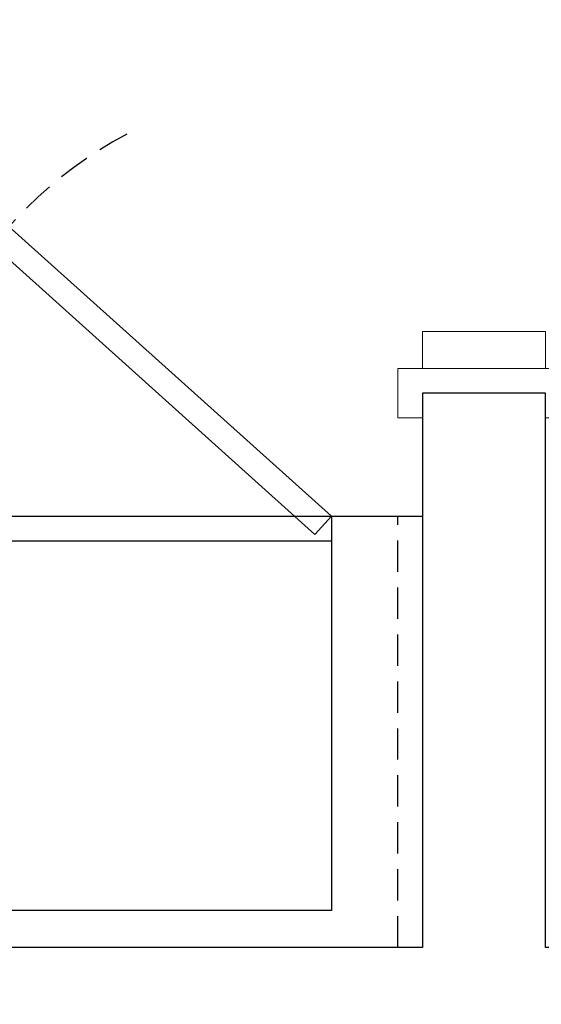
# Model space of a CAD drawing. Header units: centimetres. Extents: x 4120 to 19220, y -7417 to 180.
# Tile 121 of 223: x 12289 to 12331, y -4673 to -4593. Entities that reach past the tile are written whole.
import ezdxf

# ---------------------------------------------------------------- set-up
doc = ezdxf.new("R2010")
doc.units = ezdxf.units.CM
doc.linetypes.add('DASHED', pattern=[19.05, 12.7, -6.35])
doc.layers.add('A_Drzwi', color=30, linetype='Continuous', lineweight=20)
doc.layers.add('A_Wyposażenie', color=8, linetype='Continuous')
doc.layers.add('A_Ściany', color=2, linetype='Continuous')

# ---------------------------------------------------------------- blocks, each defined once
blk = doc.blocks.new('*U1986')
for points in [[(102, -5), (100, -5), (100, 5), (102, 5), (102, 7), (98, 7), (98, 5), (98, -7), (102, -7), (102, -5)], [(98, 5), (95, 5), (95, -5), (98, -5)]]:
    blk.add_lwpolyline(points)
blk = doc.blocks.new('wyposażenie blok')
at = {"layer": 'A_Wyposażenie', "color": 8}
for points in [[(970.402, -659.99), (996.6, -683.5), (995.264, -684.988), (969.067, -661.478)], [(1004, -718.5), (944, -718.5), (944, -683.5), (1004, -683.5)]]:
    blk.add_lwpolyline(points, close=True, dxfattribs=at)
for points in [[(996.6, -715.5), (951.4, -715.5), (951.4, -683.5), (996.6, -683.5), (996.6, -715.5)], [(961.4, -685.5), (996.6, -685.5)]]:
    blk.add_lwpolyline(points, dxfattribs=at)
at = {"layer": 'A_Wyposażenie', "color": 8, "linetype": 'DASHED', "ltscale": 0.2}
blk.add_lwpolyline([(1002, -718.5), (1002, -683.5)], dxfattribs=at)
blk.add_arc((996.6, -683.5), 35.2, 118.18788, 183.2572, dxfattribs=at)

msp = doc.modelspace()

# ---------------------------------------------------------------- linework, layer by layer
at = {"layer": 'A_Ściany', "color": 7}
msp.add_lwpolyline([(12339.575, -4681.23), (12339.575, -4668.73), (12331.575, -4668.73), (12331.575, -4623.73), (12321.575, -4623.73), (12321.575, -4668.73), (12145.575, -4668.73), (12145.575, -4518.73), (12321.575, -4518.73), (12321.575, -4523.73), (12331.575, -4523.73), (12331.575, -4508.73), (12284.575, -4508.73), (12284.575, -4473.73), (12274.575, -4473.73), (12274.575, -4508.73), (12145.575, -4508.73), (12145.575, -4333.73)], dxfattribs=at)

# ---------------------------------------------------------------- block references
at = {"layer": 'A_Drzwi', "color": 30, "linetype": 'Continuous', "lineweight": 18, "rotation": 270}
msp.add_blockref('*U1986', (12326.575, -4523.73), dxfattribs=at)

# ---------------------------------------------------------------- next in the draw order: block references
at = {"layer": 'A_Wyposażenie'}
msp.add_blockref('wyposażenie blok', (11317.575, -3950.23), dxfattribs=at)

doc.saveas('drawing.dxf')
